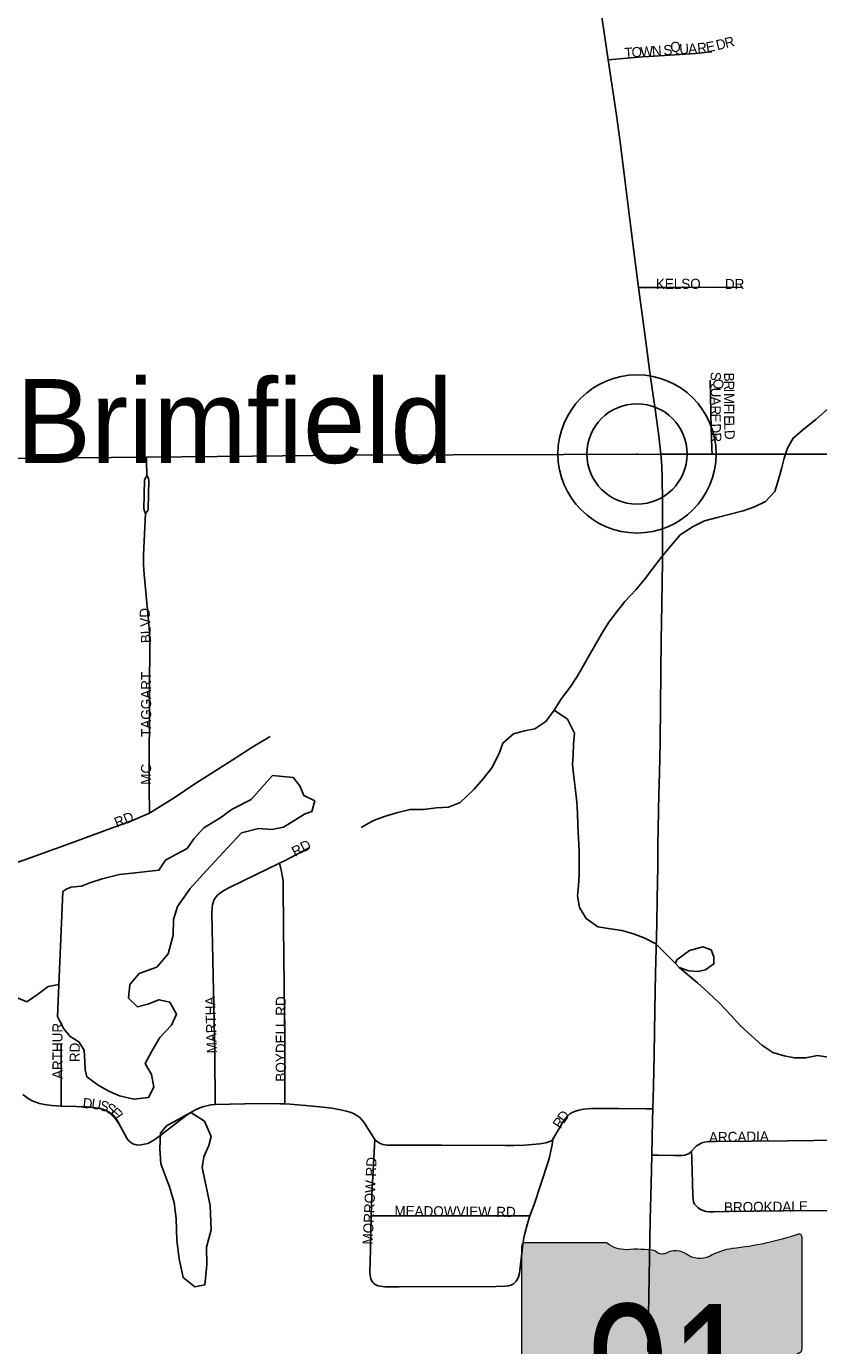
# Model space of a CAD drawing. Header units: feet. Extents: x 2113747 to 2516209, y 960708 to 1356798.
# Tile 51 of 206: x 2283458 to 2287391, y 1126874 to 1133424. Entities that reach past the tile are written whole.
import ezdxf
from ezdxf.enums import TextEntityAlignment as Align

# ---------------------------------------------------------------- set-up
doc = ezdxf.new("R2010")
doc.units = ezdxf.units.FT
doc.header["$LTSCALE"] = 50
doc.header["$MEASUREMENT"] = 0
for name, color, linetype in [('0_Xref', 7, 'Continuous'), ('GM_X_County_Road', 3, 'Continuous'), ('GM_X_Minor_Lake', 5, 'Continuous'), ('GM_X_Minor_River', 5, 'Continuous'), ('GM_X_State_Route', 1, 'Continuous'), ('GM_X_State_Shield', 251, 'Continuous'), ('GM_X_Township_Subdivision', 4, 'Continuous'), ('GM_X_Township_Subdivision_Text', 4, 'Continuous'), ('GM_X_Unincorporated', 1, 'Continuous'), ('GM_X_Unincorporated_Location', 2, 'Continuous'), ('GM_X_Unincorporated_Text', 251, 'Continuous')]:
    doc.layers.add(name, color=color, linetype=linetype)
doc.styles.add('Styledgn030', font='dgn030.shx')

# ---------------------------------------------------------------- blocks, each defined once
blk = doc.blocks.new('M1-H5_24')
at = {"layer": 'GM_X_State_Shield', "linetype": 'Continuous', "true_color": 0x1e0000}
h = blk.add_hatch(color=18, dxfattribs=at)
edge = h.paths.add_edge_path()
edge.add_line((711.5512748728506, 89.69038223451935), (711.5512748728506, 642.4292893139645))
edge.add_line((711.5512748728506, 642.4292893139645), (711.4519030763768, 642.5278091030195))
edge.add_arc((696.1098771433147, 644.7216615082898), 15.49808853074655, 351.8620861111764, 457.7380000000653)
edge.add_line((694.023161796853, 660.0786262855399), (694.0231846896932, 660.0786317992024))
edge.add_arc((215.6435505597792, 2056.797888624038), 1476.371144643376, 275.84446944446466, 288.906452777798, ccw=False)
edge.add_line((365.9801086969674, 588.1009573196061), (365.9801066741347, 588.1009594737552))
edge.add_arc((403.9586955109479, 293.5157865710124), 297.023226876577, 97.346180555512, 120.7688527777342)
edge.add_line((252.0087886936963, 548.7294678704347), (252.0087824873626, 548.7294645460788))
edge.add_arc((204.612707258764, 651.1715615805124), 112.8750246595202, 233.8562055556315, 294.82819166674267, ccw=False)
edge.add_line((138.0374625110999, 560.0205441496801), (138.0374654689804, 560.0205424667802))
edge.add_arc((83.50627348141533, 483.6645863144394), 93.82900905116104, 54.4666833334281, 119.1411305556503)
edge.add_line((37.81506425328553, 565.6169892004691), (37.81506453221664, 565.6169886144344))
edge.add_arc((17.25471621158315, 605.7913352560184), 45.12987980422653, 219.7920611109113, 297.10236944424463, ccw=False)
edge.add_line((-17.42182925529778, 576.9080659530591), (-17.42182980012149, 576.9080661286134))
edge.add_arc((-110.2402786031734, 23.03722839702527), 561.5943102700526, 80.48669166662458, 94.98826944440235)
edge.add_line((-159.0719053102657, 582.5045121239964), (-159.0719000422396, 582.5044846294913))
edge.add_arc((-162.1074610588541, 738.908484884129), 156.4334552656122, 231.6195055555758, 271.1118833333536, ccw=False)
edge.add_line((-259.2340128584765, 616.2795369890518), (-259.2015184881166, 616.2440637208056))
edge.add_line((-259.2015184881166, 616.2440637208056), (-666.9041242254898, 616.2440637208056))
edge.add_line((-666.9041242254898, 616.2440637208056), (-666.9412597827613, 616.2795633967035))
edge.add_arc((-664.6604070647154, 600.3135952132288), 16.1280634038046, 98.1301027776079, 188.1301027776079)
edge.add_line((-680.62637524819, 598.0327424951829), (-680.6072733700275, 598.0636480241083))
edge.add_line((-680.6072733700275, 598.0636480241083), (-680.6072733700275, -458.5712582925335))
edge.add_line((-680.6072733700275, -458.5712582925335), (-680.6263743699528, -458.6079740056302))
edge.add_arc((-664.5151342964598, -460.8841950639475), 16.27123962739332, 171.9583861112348, 258.3066138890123)
edge.add_line((-667.812895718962, -476.8177448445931), (-667.8128982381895, -476.8177416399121))
edge.add_arc((-662.0481153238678, -352.7818432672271), 124.169790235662, 267.3389944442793, 280.6038555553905)
edge.add_line((-639.1987016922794, -474.8311820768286), (-639.1987019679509, -474.831181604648))
edge.add_arc((-636.6434350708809, -519.531103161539), 44.77289778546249, 29.74838055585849, 93.27174722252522, ccw=False)
edge.add_line((-597.7710303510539, -497.315151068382), (-597.7710260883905, -497.315154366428))
edge.add_arc((-71.36636178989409, 429.8114385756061), 1066.145201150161, 240.4129222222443, 257.1985000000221)
edge.add_line((-307.5964472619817, -609.8331817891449), (-307.5964406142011, -609.8331830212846))
edge.add_arc((-389.2220105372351, -933.2680402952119), 333.5758393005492, 47.18415555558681, 75.83597222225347, ccw=False)
edge.add_line((-162.5091320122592, -688.5761702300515), (-162.5091265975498, -688.5761749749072))
edge.add_arc((-28.4401791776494, -524.7737584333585), 211.673603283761, 230.7003722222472, 286.291836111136)
edge.add_line((30.94060543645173, -727.9476660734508), (30.94060344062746, -727.9476635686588))
edge.add_arc((93.86574833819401, -890.0948709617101), 173.9289818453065, 85.69512222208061, 111.20994722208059, ccw=False)
edge.add_line((106.9214873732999, -716.6565868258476), (106.9214872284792, -716.6565896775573))
edge.add_arc((109.3286034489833, -603.9020136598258), 112.7802669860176, 268.7770194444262, 315.5492722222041)
edge.add_line((189.8371287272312, -682.8815425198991), (189.8371289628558, -682.8815423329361))
edge.add_arc((211.3496800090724, -706.2366200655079), 31.75294487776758, 65.75173055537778, 132.6484222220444, ccw=False)
edge.add_line((224.3903386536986, -677.2850962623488), (224.3903387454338, -677.285096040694))
edge.add_arc((197.8102065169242, -560.9801045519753), 119.3036230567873, 282.8731916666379, 323.2771111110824)
edge.add_line((293.4364551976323, -632.3171569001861), (293.43645941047, -632.3171512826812))
edge.add_arc((454.0505528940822, -755.2192038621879), 202.2419381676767, 94.40312222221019, 142.576749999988, ccw=False)
edge.add_line((438.5237596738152, -553.5741685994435), (438.523756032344, -553.574169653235))
edge.add_arc((298.3474105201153, -211.9398530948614), 369.2741719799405, 292.3088861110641, 368.9858388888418)
edge.add_line((663.0894711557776, -154.2627927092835), (663.0894695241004, -154.2627859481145))
edge.add_arc((767.0788936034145, -141.6241802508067), 104.7546403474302, 136.8064972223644, 186.9295944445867, ccw=False)
edge.add_line((690.7079159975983, -69.92335421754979), (690.7079167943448, -69.92335321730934))
edge.add_arc((555.3839252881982, -20.75759949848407), 143.978658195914, 340.0329638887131, 383.6495666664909)
edge.add_line((687.2706862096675, 36.99823405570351), (687.2706862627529, 36.99823372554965))
edge.add_arc((707.9709234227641, 49.11239851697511), 23.98442842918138, 107.943983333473, 210.3369666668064, ccw=False)
edge.add_line((700.5816322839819, 71.93018069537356), (700.5816327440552, 71.93017908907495))
edge.add_arc((695.016798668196, 87.5547599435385), 16.58598520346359, 289.6038111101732, 367.7341305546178)
edge.add_line((711.451904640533, 89.78684346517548), (711.4156001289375, 89.82605697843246))
edge.add_line((711.4156001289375, 89.82605697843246), (711.5512748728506, 89.69038223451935))
at = {"layer": 'GM_X_State_Shield', "color": 7, "linetype": 'Continuous', "lineweight": 13, "flags": 128}
blk.add_lwpolyline([(711.5512748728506, 89.69038223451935), (711.5512748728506, 642.4292893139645), (711.4519030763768, 642.5278091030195, 0.4979057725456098), (694.023161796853, 660.0786262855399), (694.0231846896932, 660.0786317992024, -0.05705544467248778), (365.9801086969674, 588.1009573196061), (365.9801066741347, 588.1009594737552, 0.1025580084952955), (252.0087886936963, 548.7294678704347), (252.0087824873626, 548.7294645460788, -0.272499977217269), (138.0374625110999, 560.0205441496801), (138.0374654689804, 560.0205424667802, 0.2899328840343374), (37.81506425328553, 565.6169892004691), (37.81506453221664, 565.6169886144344, -0.3507354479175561), (-17.42182925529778, 576.9080659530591), (-17.42182980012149, 576.9080661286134, 0.06335965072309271), (-159.0719053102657, 582.5045121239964), (-159.0719000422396, 582.5044846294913, -0.1740440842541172), (-259.2340128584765, 616.2795369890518), (-259.2015184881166, 616.2440637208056), (-666.9041242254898, 616.2440637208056), (-666.9412597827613, 616.2795633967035, 0.414213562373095), (-680.62637524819, 598.0327424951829), (-680.6072733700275, 598.0636480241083), (-680.6072733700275, -458.5712582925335), (-680.6263743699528, -458.6079740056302, 0.3956667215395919), (-667.812895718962, -476.8177448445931), (-667.8128982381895, -476.8177416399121, 0.05794359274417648), (-639.1987016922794, -474.8311820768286), (-639.1987019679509, -474.831181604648, -0.2844960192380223), (-597.7710303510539, -497.315151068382), (-597.7710260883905, -497.315154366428, 0.0733721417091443), (-307.5964472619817, -609.8331817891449), (-307.5964406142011, -609.8331830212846, -0.1256725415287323), (-162.5091320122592, -688.5761702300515), (-162.5091265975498, -688.5761749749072, 0.2474354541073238), (30.94060543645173, -727.9476660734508), (30.94060344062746, -727.9476635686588, -0.1117916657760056), (106.9214873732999, -716.6565868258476), (106.9214872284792, -716.6565896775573, 0.2069637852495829), (189.8371287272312, -682.8815425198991), (189.8371289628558, -682.8815423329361, -0.3004743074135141), (224.3903386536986, -677.2850962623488), (224.3903387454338, -677.285096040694, 0.1781447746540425), (293.4364551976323, -632.3171569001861), (293.43645941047, -632.3171512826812, -0.213348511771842), (438.5237596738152, -553.5741685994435), (438.523756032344, -553.574169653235, 0.3476349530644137), (663.0894711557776, -154.2627927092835), (663.0894695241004, -154.2627859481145, -0.2222582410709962), (690.7079159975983, -69.92335421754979), (690.7079167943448, -69.92335321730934, 0.1926447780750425), (687.2706862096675, 36.99823405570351), (687.2706862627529, 36.99823372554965, -0.4790820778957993), (700.5816322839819, 71.93018069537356), (700.5816327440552, 71.93017908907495, 0.354758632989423), (711.451904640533, 89.78684346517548), (711.4156001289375, 89.82605697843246), (711.5512748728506, 89.69038223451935)], format="xyb", dxfattribs=at)
at = {"layer": 'GM_X_State_Shield', "color": 9, "linetype": 'Continuous', "lineweight": 13, "style": 'Styledgn030', "width": 0.8}
blk.add_text('91', height=696.0951421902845, dxfattribs=at).set_placement((55.57157401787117, -384.0604357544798), align=Align.CENTER)
blk = doc.blocks.new('Unicorp2')
at = {"layer": 'GM_X_Unincorporated'}
for radius in [392.8488348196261, 249.0278639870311]:
    blk.add_circle((0, 0), radius, dxfattribs=at)
blk = doc.blocks.new('POR')
at = {"layer": 'GM_X_County_Road', "flags": 128}
for points in [[(2284054.060491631, 1131285.860783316), (2284580.863899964, 1131290.749224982), (2285027.254083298, 1131295.473624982), (2286125.152149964, 1131298.852883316), (2286607.992391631, 1131299.574666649)], [(2286607.992391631, 1131299.574666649), (2286862.847524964, 1131299.935558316)], [(2286862.847524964, 1131299.935558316), (2287086.141041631, 1131300.263641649), (2287181.514866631, 1131300.263641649)], [(2287181.514866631, 1131300.263641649), (2288041.683749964, 1131300.099599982)], [(2283350.879483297, 1131278.446099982), (2284054.060491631, 1131285.860783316)]]:
    blk.add_lwpolyline(points, dxfattribs=at)
at = {"layer": 'GM_X_Minor_Lake'}
for p, q in [((2283638.079999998, 1129128.86), (2283611.439999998, 1128507.53)), ((2286751.049999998, 1128835.26), (2286687.149999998, 1128789.02)), ((2284125.079999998, 1127777.2), (2284159.289999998, 1127683.09))]:
    blk.add_line(p, q, dxfattribs=at)
at = {"layer": 'GM_X_Minor_Lake', "flags": 128}
for points in [[(2283611.439999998, 1128507.53), (2283623.489999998, 1128485.51), (2283643.569999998, 1128447.49), (2283675.659999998, 1128409.48), (2283717.719999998, 1128381.52), (2283743.809999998, 1128341.5), (2283747.939999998, 1128285.39), (2283750.029999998, 1128243.3), (2283758.099999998, 1128209.25), (2283814.199999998, 1128167.3), (2283866.269999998, 1128137.36), (2283920.329999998, 1128113.43), (2283990.369999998, 1128097.55), (2284064.359999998, 1128105.74), (2284090.249999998, 1128157.9), (2284078.109999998, 1128220), (2284047.989999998, 1128274.04), (2284079.859999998, 1128336.23), (2284119.719999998, 1128404.47), (2284177.589999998, 1128464.72), (2284203.469999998, 1128518.89), (2284169.339999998, 1128578.93), (2284115.299999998, 1128590.83), (2284061.349999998, 1128568.67), (2284009.369999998, 1128556.53), (2283965.279999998, 1128598.52), (2283971.119999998, 1128666.67), (2284017.019999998, 1128720.88), (2284104.949999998, 1128753.14), (2284160.809999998, 1128819.41), (2284186.619999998, 1128911.65), (2284188.449999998, 1128989.82), (2284208.309999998, 1129053.99), (2284270.109999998, 1129144.32), (2284351.929999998, 1129232.67), (2284393.839999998, 1129276.86), (2284457.689999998, 1129347.15), (2284525.539999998, 1129419.44), (2284609.499999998, 1129441.69), (2284675.519999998, 1129435.82), (2284733.499999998, 1129447.97), (2284839.369999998, 1129512.34), (2284875.339999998, 1129526.45), (2284889.229999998, 1129578.59), (2284835.169999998, 1129604.52), (2284815.069999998, 1129652.57), (2284782.969999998, 1129694.59), (2284678.929999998, 1129704.37), (2284639.039999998, 1129658.19), (2284573.179999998, 1129585.9), (2284479.279999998, 1129537.59), (2284417.369999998, 1129493.35), (2284339.469999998, 1129445.09), (2284289.579999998, 1129390.86), (2284255.679999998, 1129342.68), (2284203.739999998, 1129314.51), (2284147.799999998, 1129284.33), (2284115.899999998, 1129234.15), (2283997.919999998, 1129221.86), (2283919.929999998, 1129213.67), (2283833.969999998, 1129191.43), (2283771.999999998, 1129171.25), (2283732.039999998, 1129155.13), (2283678.039999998, 1129151), (2283654.069999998, 1129138.92), (2283638.079999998, 1129128.86)], [(2286687.149999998, 1128789.02), (2286681.189999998, 1128770.97), (2286699.229999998, 1128750.98), (2286747.269999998, 1128735.05), (2286791.289999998, 1128731.14), (2286829.259999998, 1128739.24), (2286871.209999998, 1128769.39), (2286871.129999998, 1128803.47), (2286857.049999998, 1128839.51), (2286817.009999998, 1128853.44), (2286751.049999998, 1128835.26)], [(2284159.289999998, 1127683.09), (2284167.329999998, 1127667.07), (2284191.509999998, 1127584.96), (2284201.689999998, 1127502.81), (2284203.929999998, 1127396.61), (2284216.129999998, 1127304.45), (2284236.329999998, 1127212.31), (2284294.429999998, 1127166.35), (2284344.419999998, 1127176.48), (2284354.209999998, 1127272.69), (2284352.009999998, 1127362.88), (2284375.829999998, 1127449.1), (2284369.569999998, 1127569.33), (2284331.149999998, 1127757.63), (2284339.029999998, 1127811.75), (2284362.909999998, 1127867.92), (2284374.819999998, 1127912.03), (2284342.639999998, 1127988.12), (2284274.549999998, 1128032.06), (2284152.669999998, 1127965.64), (2284122.749999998, 1127929.5), (2284120.919999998, 1127853.34), (2284125.079999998, 1127777.2)]]:
    blk.add_lwpolyline(points, dxfattribs=at)
at = {"layer": 'GM_X_Minor_River', "flags": 128}
for points in [[(2285119.549999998, 1129446.83), (2285181.479999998, 1129481.04), (2285241.429999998, 1129503.22), (2285301.399999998, 1129521.4), (2285363.379999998, 1129535.56), (2285427.389999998, 1129535.71), (2285493.369999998, 1129543.88), (2285553.369999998, 1129548.02), (2285611.329999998, 1129570.19), (2285681.189999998, 1129636.48), (2285725.089999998, 1129688.69), (2285768.969999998, 1129742.9), (2285804.819999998, 1129813.12), (2285822.709999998, 1129865.27), (2285876.619999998, 1129911.49), (2285930.589999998, 1129925.63), (2285982.569999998, 1129935.77), (2286036.489999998, 1129971.96), (2286078.379999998, 1130028.17), (2286114.259999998, 1130086.37), (2286158.139999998, 1130142.59), (2286192.029999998, 1130196.77), (2286223.909999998, 1130250.96), (2286251.799999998, 1130301.13), (2286315.569999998, 1130409.49), (2286349.449999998, 1130465.68), (2286387.349999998, 1130515.86), (2286429.249999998, 1130568.07), (2286483.119999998, 1130626.31), (2286525.019999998, 1130676.51), (2286566.899999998, 1130730.71), (2286608.789999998, 1130786.92), (2286658.659999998, 1130847.15), (2286704.549999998, 1130899.37), (2286768.469999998, 1130941.6), (2286824.409999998, 1130969.78), (2286888.379999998, 1130985.95), (2286946.359999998, 1131000.11), (2287016.319999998, 1131018.31), (2287072.289999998, 1131038.47), (2287128.239999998, 1131064.65), (2287174.139999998, 1131114.87), (2287192.009999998, 1131175.03), (2287207.899999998, 1131227.17), (2287219.789999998, 1131279.3), (2287237.679999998, 1131329.44), (2287265.569999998, 1131379.61), (2287321.469999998, 1131427.83), (2287377.379999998, 1131472.05), (2287433.279999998, 1131522.28)], [(2286078.379999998, 1130028.17), (2286144.479999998, 1129984.24), (2286178.639999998, 1129914.17), (2286174.759999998, 1129860.05), (2286172.869999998, 1129807.94), (2286168.979999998, 1129757.82), (2286175.109999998, 1129697.72), (2286183.229999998, 1129645.63), (2286191.389999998, 1129571.5), (2286193.499999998, 1129519.39), (2286195.639999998, 1129455.27), (2286199.769999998, 1129393.16), (2286201.909999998, 1129329.02), (2286202.169999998, 1129212.8), (2286198.289999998, 1129156.67), (2286194.399999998, 1129106.56), (2286204.529999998, 1129048.46), (2286236.649999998, 1128994.42), (2286294.749999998, 1128952.47), (2286358.769999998, 1128942.6), (2286414.789999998, 1128934.71), (2286472.839999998, 1128918.8), (2286528.889999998, 1128896.89), (2286582.959999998, 1128868.95), (2286635.079999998, 1128816.96), (2286681.189999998, 1128770.97)], [(2283405.199999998, 1128603.27), (2283459.259999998, 1128581.34), (2283513.189999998, 1128617.54), (2283565.109999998, 1128657.74), (2283618.259999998, 1128666.74)], [(2286699.229999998, 1128750.98), (2286789.409999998, 1128675.03), (2286843.519999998, 1128627.05), (2286899.639999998, 1128575.07), (2286955.769999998, 1128515.07), (2287003.899999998, 1128461.07), (2287056.009999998, 1128413.1), (2287110.119999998, 1128365.12), (2287164.199999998, 1128329.17), (2287220.249999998, 1128313.26), (2287272.279999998, 1128303.36), (2287328.279999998, 1128303.49), (2287386.259999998, 1128313.64), (2287438.289999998, 1128305.74)]]:
    blk.add_lwpolyline(points, dxfattribs=at)
at = {"layer": 'GM_X_State_Route', "flags": 128}
for points in [[(2286347.002099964, 1133258.035316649), (2286311.831566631, 1133492.910174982), (2286300.611116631, 1133575.948066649), (2286271.608549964, 1133803.342624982), (2286259.572937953, 1133895.640607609)], [(2286607.992391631, 1131299.574666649), (2286597.460916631, 1131389.666349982), (2286582.040999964, 1131512.074241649), (2286553.661791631, 1131705.085666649), (2286533.123774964, 1131859.678533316), (2286497.067416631, 1132127.000833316), (2286477.480841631, 1132281.757741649), (2286454.121308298, 1132465.025091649), (2286428.563616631, 1132664.368524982), (2286407.402241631, 1132837.596524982), (2286387.487583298, 1132982.642166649), (2286347.002099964, 1133258.035316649)], [(2286610.938847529, 1130455.665963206), (2286616.030433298, 1130764.733216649), (2286616.785024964, 1131067.750983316), (2286614.882141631, 1131182.252066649), (2286612.388708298, 1131241.635149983), (2286607.992391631, 1131299.574666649)], [(2286543.917716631, 1126844.859166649), (2286546.772041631, 1127025.206574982), (2286550.544999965, 1127215.232441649), (2286555.335016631, 1127498.598016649), (2286559.304824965, 1127677.698708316), (2286562.651274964, 1127819.890024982), (2286562.651274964, 1127820.349341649), (2286567.277249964, 1127992.953983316), (2286568.950474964, 1128050.138908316), (2286572.231308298, 1128162.310599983), (2286574.363849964, 1128319.626558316), (2286578.235233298, 1128539.311158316), (2286581.581683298, 1128722.939399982), (2286587.257524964, 1128968.608199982), (2286590.243083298, 1129093.607949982), (2286592.211583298, 1129251.055141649), (2286593.655149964, 1129369.132333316), (2286594.442549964, 1129434.584958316), (2286596.509474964, 1129529.565083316), (2286598.313933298, 1129611.553108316), (2286600.741749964, 1129716.408541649), (2286604.252241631, 1129870.345241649), (2286606.253549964, 1130050.955116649), (2286607.992391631, 1130214.963974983), (2286609.764041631, 1130384.353399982), (2286610.938847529, 1130455.665963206)]]:
    blk.add_lwpolyline(points, dxfattribs=at)
at = {"layer": 'GM_X_Township_Subdivision', "flags": 128}
for points in [[(2286347.002099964, 1133258.035316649), (2286514.980766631, 1133272.274133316), (2286547.592249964, 1133274.701949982), (2286779.579974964, 1133289.465699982), (2286842.440741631, 1133295.075924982), (2286861.535191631, 1133297.241274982)], [(2286497.067416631, 1132127.000833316), (2286549.101433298, 1132127.263299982), (2286709.698224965, 1132128.083508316), (2286877.545658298, 1132128.313166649), (2287011.698933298, 1132128.181933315)], [(2286862.847524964, 1131299.935558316), (2286861.666424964, 1131326.050991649), (2286858.976141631, 1131383.334341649), (2286857.073258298, 1131429.889366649), (2286852.906599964, 1131667.946633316)], [(2284054.979124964, 1131193.997449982), (2284054.257341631, 1131265.847699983), (2284054.060491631, 1131285.860783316)], [(2284048.909583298, 1131005.776041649), (2284044.578883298, 1131017.062108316), (2284042.413533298, 1131023.131649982), (2284041.396474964, 1131028.610641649), (2284044.283608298, 1131171.950249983), (2284049.861024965, 1131183.794058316), (2284054.979124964, 1131193.997449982)], [(2284048.909583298, 1131005.776041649), (2284055.438441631, 1131014.437441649), (2284059.801949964, 1131020.506983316), (2284061.967299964, 1131027.462349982), (2284065.937108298, 1131172.048674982), (2284063.345249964, 1131179.430549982), (2284054.979124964, 1131193.997449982)], [(2284069.316366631, 1129518.114974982), (2284066.954166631, 1129645.870624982), (2284069.250749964, 1130141.998241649), (2284069.906916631, 1130348.329849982), (2284069.906916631, 1130372.673633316), (2284069.513216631, 1130398.264133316), (2284068.430541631, 1130418.277216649), (2284064.231074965, 1130474.018574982), (2284042.052641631, 1130702.528616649), (2284040.674691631, 1130727.003633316), (2284039.263933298, 1130751.314608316), (2284038.410916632, 1130776.937916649), (2284039.493591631, 1130800.231833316), (2284048.909583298, 1131005.776041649)], [(2284069.316366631, 1129518.114974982), (2284196.350233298, 1129597.609566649), (2284288.672883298, 1129659.420466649), (2284478.961216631, 1129780.778491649), (2284582.077808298, 1129847.641874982), (2284667.248241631, 1129897.838624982)], [(2283362.657674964, 1129259.782158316), (2283386.378099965, 1129265.031491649), (2283444.940974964, 1129283.699433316), (2283678.569116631, 1129369.066716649), (2283988.050124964, 1129483.305333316), (2284069.316366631, 1129518.114974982)], [(2284714.623474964, 1129268.935683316), (2284738.671983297, 1129280.648258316), (2284864.459133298, 1129346.691433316)], [(2284395.004691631, 1128071.267474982), (2284392.773724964, 1128326.745966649), (2284379.584774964, 1128942.755233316), (2284378.272441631, 1129021.560849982), (2284379.519158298, 1129044.526683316), (2284382.504716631, 1129064.014833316), (2284386.999458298, 1129079.795641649), (2284392.412833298, 1129091.737874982), (2284399.597858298, 1129102.630241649), (2284408.357683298, 1129112.374316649), (2284421.021699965, 1129122.774558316), (2284437.688333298, 1129133.306033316), (2284469.840499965, 1129149.874241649), (2284714.623474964, 1129268.935683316)], [(2284740.968566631, 1128073.695291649), (2284740.410824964, 1128390.853449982), (2284737.917391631, 1128659.586508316), (2284734.275666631, 1128952.728966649), (2284733.389841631, 1129157.321733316), (2284732.110316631, 1129176.842691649), (2284730.371474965, 1129191.606441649), (2284727.779616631, 1129208.109033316), (2284724.203508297, 1129227.531566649), (2284720.857058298, 1129242.000041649), (2284714.623474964, 1129268.935683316)], [(2283630.603333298, 1128062.999774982), (2283629.487849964, 1128373.235374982)], [(2283440.380616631, 1128121.332991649), (2283453.175866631, 1128110.342199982), (2283467.053791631, 1128100.434083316), (2283486.673174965, 1128089.541716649), (2283504.258441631, 1128082.061416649), (2283522.532683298, 1128076.385574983), (2283547.762291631, 1128071.300283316), (2283583.195291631, 1128066.707116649), (2283630.603333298, 1128062.999774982)], [(2283630.603333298, 1128062.999774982), (2283706.226541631, 1128060.834424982), (2283732.506016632, 1128060.309491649), (2283755.799933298, 1128058.800308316), (2283786.213258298, 1128056.798999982), (2283811.574099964, 1128053.485358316), (2283836.147541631, 1128047.645474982), (2283853.339108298, 1128040.952574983), (2283867.840391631, 1128033.734741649), (2283879.979474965, 1128025.302999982), (2283890.412524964, 1128015.919816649), (2283901.272083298, 1128002.468399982), (2283911.803558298, 1127986.392316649), (2283926.862583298, 1127958.144341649), (2283945.071208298, 1127925.139158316), (2283956.816591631, 1127904.732374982), (2283965.051483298, 1127893.019799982), (2283975.451724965, 1127882.586749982), (2283985.425458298, 1127875.631383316), (2283995.858508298, 1127872.153699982), (2284005.832241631, 1127870.414858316), (2284017.577624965, 1127869.955541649), (2284027.124849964, 1127870.841366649), (2284042.741616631, 1127873.433224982), (2284060.195649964, 1127878.059199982), (2284075.320291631, 1127885.408266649), (2284094.545974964, 1127897.547349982), (2284127.026224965, 1127920.283524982), (2284192.610083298, 1127971.070824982), (2284251.697891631, 1128015.755774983), (2284281.651899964, 1128036.162558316), (2284300.319841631, 1128046.136291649), (2284318.134766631, 1128053.944674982), (2284338.541549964, 1128060.867233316), (2284354.191124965, 1128065.230741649), (2284373.712083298, 1128069.134933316), (2284395.004691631, 1128071.267474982)], [(2284395.004691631, 1128071.267474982), (2284612.983258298, 1128075.532558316), (2284716.690399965, 1128074.449883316), (2284740.968566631, 1128073.695291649)], [(2284740.968566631, 1128073.695291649), (2284768.002633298, 1128072.415766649), (2284804.879199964, 1128069.627058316), (2284860.915833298, 1128065.001083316), (2284913.868483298, 1128059.751749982), (2284973.809308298, 1128052.337066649), (2285017.214733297, 1128044.955191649), (2285047.628058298, 1128038.426333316), (2285071.053208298, 1128031.274116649), (2285084.603049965, 1128025.401424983), (2285099.169949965, 1128016.608791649), (2285112.555749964, 1128006.110124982), (2285124.465174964, 1127993.971041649), (2285136.735491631, 1127977.927766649), (2285187.752449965, 1127896.989608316)], [(2286071.871416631, 1127898.465983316), (2286108.223049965, 1127960.998666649), (2286116.326708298, 1127975.467141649), (2286132.927724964, 1128000.368666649), (2286143.820091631, 1128013.491999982), (2286156.385683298, 1128024.253133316), (2286168.393533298, 1128031.799049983), (2286184.043108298, 1128038.590374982), (2286200.283233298, 1128043.511624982), (2286223.380299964, 1128047.743899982), (2286243.196533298, 1128049.876441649), (2286263.012766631, 1128050.598224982), (2286399.232966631, 1128050.696649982), (2286535.978099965, 1128050.237333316), (2286568.950474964, 1128050.138908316)], [(2285187.752449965, 1127896.989608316), (2285172.890274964, 1127623.040024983), (2285169.576633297, 1127518.118974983)], [(2285187.752449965, 1127896.989608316), (2285198.644816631, 1127887.081491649), (2285211.243216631, 1127878.813791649), (2285227.286491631, 1127873.170758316), (2285247.266766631, 1127869.693074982), (2285272.890074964, 1127868.544783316), (2285518.526066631, 1127869.529033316), (2285835.224908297, 1127867.888616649), (2285877.711699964, 1127867.790191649), (2285933.289016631, 1127869.693074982), (2285969.214141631, 1127871.858424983), (2286006.287558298, 1127875.598574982), (2286036.241566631, 1127880.979141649), (2286051.366208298, 1127885.342649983), (2286062.652274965, 1127891.412191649), (2286071.871416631, 1127898.465983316)], [(2285957.665608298, 1127517.889316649), (2285978.400474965, 1127575.107049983), (2286048.183799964, 1127785.802166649), (2286055.237591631, 1127810.211566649), (2286060.847816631, 1127832.947741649), (2286065.572216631, 1127856.241658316), (2286068.032841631, 1127871.136641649), (2286071.871416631, 1127898.465983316)], [(2286760.354291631, 1127839.935916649), (2286774.757149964, 1127856.110424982), (2286785.190199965, 1127865.231141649), (2286799.691483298, 1127874.483091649), (2286812.257074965, 1127880.060508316), (2286825.446024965, 1127883.866274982), (2286845.590341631, 1127886.884641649), (2286878.792374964, 1127888.164166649), (2287234.926833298, 1127891.149724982), (2287500.739949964, 1127894.135283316), (2287546.966891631, 1127893.118224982), (2287573.476024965, 1127890.296708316), (2287599.722691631, 1127885.080183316), (2287625.280383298, 1127877.567074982), (2287650.280333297, 1127868.347933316), (2287671.408899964, 1127858.210158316), (2287694.374733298, 1127844.791549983), (2287710.418008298, 1127834.620966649), (2287726.690941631, 1127821.432016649), (2287741.684349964, 1127808.275874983)], [(2286562.651274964, 1127819.890024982), (2286594.048849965, 1127819.496324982), (2286671.246858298, 1127818.512074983), (2286713.635224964, 1127818.348033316), (2286726.069583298, 1127819.725983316), (2286737.716541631, 1127823.072433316), (2286749.724391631, 1127829.830949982), (2286760.354291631, 1127839.935916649)], [(2286760.354291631, 1127839.935916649), (2286761.469774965, 1127800.500299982), (2286766.555066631, 1127620.776249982), (2286767.867399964, 1127602.534816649), (2286770.459258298, 1127588.197574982), (2286775.675783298, 1127577.108358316), (2286783.681016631, 1127567.462708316), (2286793.720366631, 1127557.718633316), (2286805.301708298, 1127549.877441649), (2286817.900108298, 1127544.070366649), (2286831.220291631, 1127540.133366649), (2286849.232066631, 1127538.656991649), (2286870.721524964, 1127538.656991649), (2286924.133491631, 1127539.575624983), (2287350.641824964, 1127544.628108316), (2287432.498616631, 1127543.939133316)], [(2285169.576633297, 1127518.118974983), (2285165.508399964, 1127351.157366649), (2285162.982158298, 1127240.265199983), (2285165.245933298, 1127221.794108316), (2285168.625191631, 1127206.144533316), (2285173.546441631, 1127194.989699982), (2285178.467691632, 1127187.607824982), (2285184.734083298, 1127181.308624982), (2285192.017533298, 1127176.223333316), (2285202.975516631, 1127171.269274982), (2285214.983366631, 1127168.447758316), (2285237.227416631, 1127166.577683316), (2285309.176091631, 1127166.544874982), (2285790.933658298, 1127166.938574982), (2285833.190791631, 1127168.546183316), (2285851.957158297, 1127171.203658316), (2285863.768158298, 1127174.648533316), (2285874.758949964, 1127179.799441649), (2285881.714316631, 1127185.081583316), (2285889.850783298, 1127194.071066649), (2285896.248408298, 1127204.438499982), (2285900.808766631, 1127215.855799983), (2285905.401933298, 1127233.506683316), (2285922.888774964, 1127376.452591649), (2285927.941258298, 1127408.932841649), (2285932.698466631, 1127431.472166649), (2285943.426791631, 1127472.876283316), (2285956.123616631, 1127513.657041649), (2285957.665608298, 1127517.889316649)], [(2285169.576633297, 1127518.118974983), (2285957.665608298, 1127517.889316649)]]:
    blk.add_lwpolyline(points, dxfattribs=at)
at = {"layer": 'GM_X_Unincorporated_Location'}
blk.add_point((2286489.676248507, 1131301.209633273), dxfattribs=at)
at = {"color": 7, "linetype": 'Continuous', "lineweight": 0}
for name, p in [('Unicorp2', (2286489.676248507, 1131301.209633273)), ('M1-H5_24', (2286597.426599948, 1126767.848870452))]:
    blk.add_blockref(name, p, dxfattribs=at)
at = {"layer": 'GM_X_Township_Subdivision_Text', "char_height": 50.00000000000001, "attachment_point": 7, "line_spacing_factor": 0.8, "style": 'Styledgn030'}
for s, insert, rotation in [('{\\Fdgn000|c0;\\C256;O}', (2286464.119535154, 1133269.328722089), 3.6927329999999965), ('{\\Fdgn000|c0;\\C256;W}', (2286508.030754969, 1133272.165496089), 3.6977819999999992), ('{\\Fdgn000|c0;\\C256;N}', (2286565.114531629, 1133275.858064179), 3.696311), ('{\\Fdgn000|c0;\\C256;S}', (2286622.196068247, 1133279.550490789), 3.6905059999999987), ('{\\Fdgn000|c0;\\C256;Q}', (2286657.327462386, 1133281.816492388), 3.6927329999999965), ('{\\Fdgn000|c0;\\C256;U}', (2286701.236065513, 1133284.653094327), 3.6927329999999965), ('{\\Fdgn000|c0;\\C256;A}', (2286745.144668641, 1133287.489696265), 3.6927329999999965), ('{\\Fdgn000|c0;\\C256;R}', (2286790.527215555, 1133290.439794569), 4.887434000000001), ('{\\Fdgn000|c0;\\C256;E}', (2286836.592830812, 1133294.700960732), 10.259806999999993), ('{\\Fdgn000|c0;\\C256;D}', (2286888.471126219, 1133305.078068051), 13.861301), ('{\\Fdgn000|c0;\\C256;R}', (2286931.393769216, 1133315.674307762), 14.036619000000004), ('{\\Fdgn000|c0;\\C256;T}', (2286428.988144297, 1133267.06272377), 3.6905059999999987), ('{\\Fdgn000|c0;\\C256;KELSO}', (2286582.987722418, 1132119.989542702), 1e-05), ('{\\Fdgn000|c0;\\C256;DR}', (2286926.199926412, 1132119.972757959), 1e-05), ('{\\Fdgn000|c0;\\C256;S}', (2286855.090048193, 1131709.077677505), 270), ('{\\Fdgn000|c0;\\C256;B}', (2286921.993642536, 1131704.629708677), 270.09716000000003), ('{\\Fdgn000|c0;\\C256;Q}', (2286855.090049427, 1131673.855545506), 270.015366), ('{\\Fdgn000|c0;\\C256;U}', (2286855.106829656, 1131629.870988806), 270), ('{\\Fdgn000|c0;\\C256;R}', (2286922.06076256, 1131665.047350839), 270.072876), ('{\\Fdgn000|c0;\\C256;I}', (2286922.111119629, 1131625.450263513), 270.07699599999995), ('{\\Fdgn000|c0;\\C256;A}', (2286855.106830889, 1131585.853707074), 270.015366), ('{\\Fdgn000|c0;\\C256;M}', (2286922.144699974, 1131603.438305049), 270.091072), ('{\\Fdgn000|c0;\\C256;R}', (2286855.123614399, 1131541.869150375), 270), ('{\\Fdgn000|c0;\\C256;E}', (2286855.124244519, 1131501.812728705), 270.371933), ('{\\Fdgn000|c0;\\C256;F}', (2286922.22861647, 1131550.638563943), 270.08197800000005), ('{\\Fdgn000|c0;\\C256;I}', (2286922.278963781, 1131515.443770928), 270.07699599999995), ('{\\Fdgn000|c0;\\C256;D}', (2286855.607303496, 1131451.72304551), 271.73967), ('{\\Fdgn000|c0;\\C256;E}', (2286922.312536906, 1131493.436529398), 270.08197800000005), ('{\\Fdgn000|c0;\\C256;L}', (2286922.389402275, 1131456.530492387), 271.46711000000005), ('{\\Fdgn000|c0;\\C256;R}', (2286857.035876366, 1131405.816788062), 273.295036), ('{\\Fdgn000|c0;\\C256;D}', (2286923.436573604, 1131418.460687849), 273.83643299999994), ('{\\Fdgn000|c0;\\C256;BLVD}', (2284077.68442337, 1130363.296672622), 92.934822), ('{\\Fdgn000|c0;\\C256;TAGGART}', (2284077.689800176, 1129896.286821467), 90), ('{\\Fdgn000|c0;\\C256;MC}', (2284077.689800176, 1129658.683540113), 90), ('{\\Fdgn000|c0;\\C256;RD}', (2283905.986402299, 1129445.281133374), 21.252848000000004), ('{\\Fdgn000|c0;\\C256;RD}', (2284791.419662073, 1129299.864699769), 27.896677), ('{\\Fdgn000|c0;\\C256;MARTHA}', (2284403.91681247, 1128325.748459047), 91.876945), ('{\\Fdgn000|c0;\\C256;BOYDELL RD}', (2284746.490335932, 1128184.690526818), 90), ('{\\Fdgn000|c0;\\C256;ARTHUR}', (2283637.680611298, 1128197.90003452), 90), ('{\\Fdgn000|c0;\\C256;RD}', (2283722.778708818, 1128281.487511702), 90), ('{\\Fdgn000|c0;\\C256;D}', (2283735.330644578, 1128054.474650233), 354.374219), ('{\\Fdgn000|c0;\\C256;U}', (2283777.454838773, 1128050.372929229), 351.134189), ('{\\Fdgn000|c0;\\C256;S}', (2283817.415985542, 1128044.359540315), 344.200959), ('{\\Fdgn000|c0;\\C256;S}', (2283845.434663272, 1128037.12716044), 332.017513), ('{\\Fdgn000|c0;\\C256;E}', (2283869.699072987, 1128025.594446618), 315.676315), ('{\\Fdgn000|c0;\\C256;L}', (2283891.151321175, 1128005.429269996), 304.50852999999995), ('{\\Fdgn000|c0;\\C256;D}', (2286130.279752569, 1127979.706541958), 54.721481), ('{\\Fdgn000|c0;\\C256;R}', (2286109.248010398, 1127947.469300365), 56.848846), ('{\\Fdgn000|c0;\\C256;ARCADIA}', (2286847.467123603, 1127882.796323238), 0.9136810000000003), ('{\\Fdgn000|c0;\\C256;MORROW RD}', (2285177.672959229, 1127374.775610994), 87.366432), ('{\\Fdgn000|c0;\\C256;MEADOWVIEW}', (2285284.919570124, 1127517.593958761), 359.42736699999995), ('{\\Fdgn000|c0;\\C256;RD}', (2285791.004755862, 1127513.178113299), 1e-05), ('{\\Fdgn000|c0;\\C256;BROOKDALE}', (2286921.879149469, 1127535.201562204), 0.6658449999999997)]:
    blk.add_mtext(s, dxfattribs=dict(at, insert=insert, rotation=rotation))
at = {"layer": 'GM_X_Unincorporated_Text', "insert": (2283406.193610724, 1131250.047496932), "char_height": 417.0000000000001, "attachment_point": 7, "rotation": 1e-05, "line_spacing_factor": 0.8, "style": 'Styledgn030'}
blk.add_mtext('{\\Fdgn000|c0;\\C256;Brimfield}', dxfattribs=at)

msp = doc.modelspace()

# ---------------------------------------------------------------- block references
at = {"layer": '0_Xref'}
msp.add_blockref('POR', (0, 0), dxfattribs=at)

doc.saveas('drawing.dxf')
